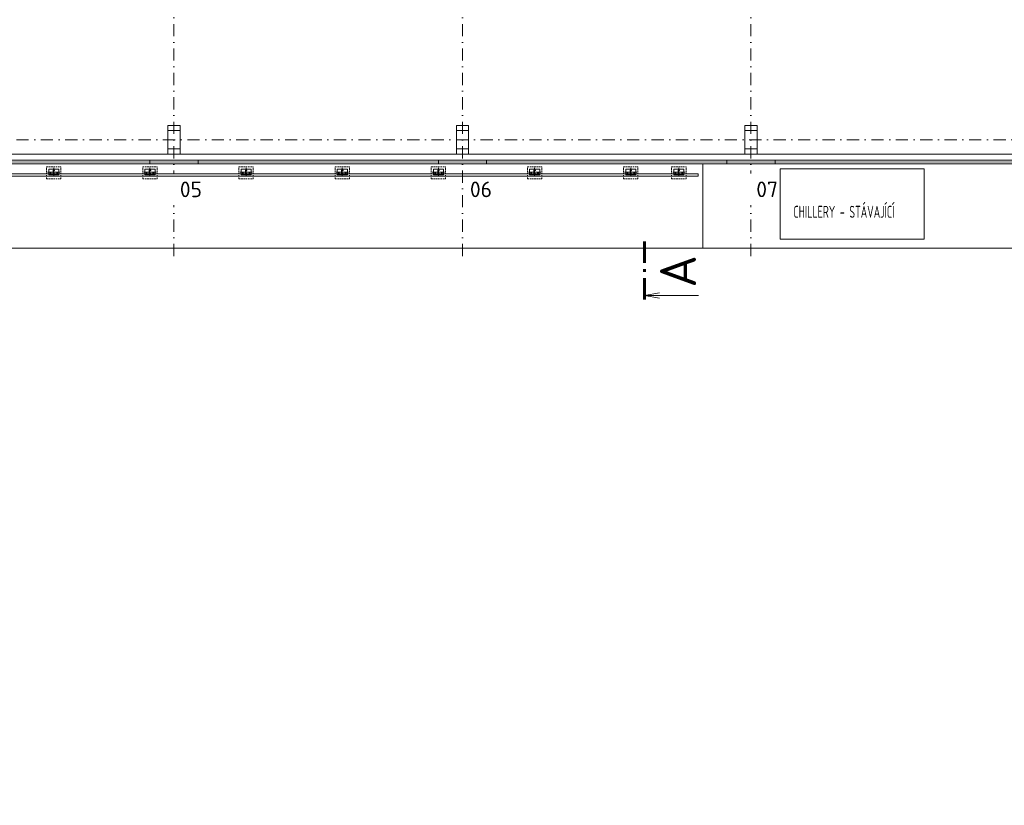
# Model space of a CAD drawing. Header units: millimetres. Extents: x -916886 to 3713765, y -2985421 to 1675785.
# Tile 15 of 256: x 851644 to 892599, y -27673 to 4993. Entities that reach past the tile are written whole.
import ezdxf
from ezdxf import colors
from ezdxf.entities.mleader import LeaderData, LeaderLine
from ezdxf.enums import TextEntityAlignment as Align
from ezdxf.math import Vec2, Vec3

# ---------------------------------------------------------------- set-up
doc = ezdxf.new("R2010")
doc.units = ezdxf.units.MM
for name, pattern in [('AM_DIN_G_W050', [13.75, 9.75, -1.5, 1, -1.5]), ('DASHDOT', [25.4, 12.7, -6.35, 0, -6.35]), ('HIDDEN', [9.525, 6.35, -3.175])]:
    doc.linetypes.add(name, pattern=pattern)
doc.layers.get('Defpoints').update_dxf_attribs({"color": 8})
doc.layers.add('A99_N_kce-pohl', color=1, linetype='Continuous', lineweight=9)
doc.layers.add('A99_N_txt-popis-50 @ 200', color=240, linetype='Continuous', lineweight=9)
doc.styles.add('A99_popis', font='isocpeur.ttf')
doc.styles.add('ad_popis 100', font='isocpeur.ttf', dxfattribs={"height": 200})
doc.styles.add('Popis', font='arial.ttf')
doc.linetypes.add('HRANICE1', pattern='A,6.35,-2.54,[133,ltypeshp.shx,S=2.54,R=0,X=-2.54,Y=0],-2.54,25.4', length=36.83)
doc.linetypes.add('IZOLACE', pattern='A,0.00254,-2.54,[134,ltypeshp.shx,S=2.54,R=0,X=-2.54,Y=0],-5.08,[134,ltypeshp.shx,S=2.54,R=180,X=2.54,Y=0],-2.54', length=10.16254)

# ---------------------------------------------------------------- blocks, each defined once
blk = doc.blocks.new('*U61')
at = {"color": 0, "linetype": 'ByBlock'}
blk.add_line((-11.27, 0), (-11.27, -11.25), dxfattribs=at)
at = {"color": 0, "linetype": 'ByBlock', "const_width": 0.63}
for points in [[(-12.15, 0), (-7.65, 0)], [(-6.39, 0), (-5.76, 0)], [(-4.5, 0), (0, 0)]]:
    blk.add_lwpolyline(points, dxfattribs=at)
at = {"color": 0, "linetype": 'ByBlock'}
blk.add_lwpolyline([(-11.82, -3.1), (-11.27, 0), (-10.72, -3.1)], dxfattribs=at)
at = {"color": 0, "linetype": 'ByBlock', "style": 'A99_popis'}
blk.add_attdef('OZNŘ_1K', (-9.63, -10.73), '', height=5, dxfattribs=at)
at = {"color": 0, "linetype": 'ByBlock', "style": 'A99_popis', "flags": 12}
blk.add_attdef('OZNŘ_2K', text='', height=5, dxfattribs=at).set_placement((444.84, -10.73), align=Align.RIGHT)
blk = doc.blocks.new('*U113')
for p, q in [((0, -140), (0, 0)), ((60, 0), (0, 0)), ((60, -3), (60, 0)), ((60, -140), (0, -140)), ((7, -119), (7, -21)), ((16, -11), (55, -8)), ((55, -132), (16, -129)), ((60, -140), (60, -137))]:
    blk.add_line(p, q)
for centre, radius, start, end in [((17, -21), 10, 94.5739, 180), ((17, -119), 10, 180, 265.4261), ((55, -3), 5, 274.5739, 0), ((55, -137), 5, 0, 85.4261)]:
    blk.add_arc(centre, radius, start, end)
at = {"layer": 'Defpoints', "color": 221, "style": 'Popis'}
blk.add_attdef('VELIKOST_PROFILU', text='', height=5, dxfattribs=at).set_placement((36, 12), align=Align.BOTTOM_LEFT)

msp = doc.modelspace()

# ---------------------------------------------------------------- linework, layer by layer
at = {"layer": 'A99_N_kce-pohl', "color": 7, "linetype": 'DASHDOT', "ltscale": 40}
msp.add_line((1003412.1, 0), (812462.5, 0), dxfattribs=at)
at = {"layer": 'A99_N_kce-pohl', "color": 7, "lineweight": 9, "ltscale": 2}
for p, q in [((869812.5, 380), (870312.5, 380)), ((869812.5, -380), (870312.5, -380))]:
    msp.add_line(p, q, dxfattribs=at)
at = {"layer": 'A99_N_kce-pohl', "color": 7}
for p, q in [((846312.5, -600), (857812.5, -600)), ((858312.5, -600), (869812.5, -600)), ((858312.5, -600), (869812.5, -600)), ((870312.5, -600), (881812.5, -600)), ((882312.5, -600), (893812.5, -600))]:
    msp.add_line(p, q, dxfattribs=at)
at = {"layer": 'A99_N_kce-pohl', "color": 7, "linetype": 'Continuous', "ltscale": 2}
for points in [[(858312.5, -600), (857812.5, -600), (857812.5, 600), (858312.5, 600)], [(870312.5, -600), (869812.5, -600), (869812.5, 600), (870312.5, 600)], [(882312.5, -600), (881812.5, -600), (881812.5, 600), (882312.5, 600)]]:
    msp.add_lwpolyline(points, close=True, dxfattribs=at)
at = {"layer": 'A99_N_kce-pohl', "color": 7, "linetype": 'Continuous', "lineweight": 20, "ltscale": 2}
for points in [[(858312.5, 600), (857812.5, 600), (857812.5, 380), (858312.5, 380)], [(870312.5, 600), (869812.5, 600), (869812.5, 380), (870312.5, 380)], [(882312.5, 600), (881812.5, 600), (881812.5, 380), (882312.5, 380)], [(858312.5, -600), (857812.5, -600), (857812.5, -380), (858312.5, -380)], [(870312.5, -600), (869812.5, -600), (869812.5, -380), (870312.5, -380)], [(882312.5, -600), (881812.5, -600), (881812.5, -380), (882312.5, -380)]]:
    msp.add_lwpolyline(points, close=True, dxfattribs=at)
at = {"layer": 'A99_N_kce-pohl', "color": 7, "ltscale": 2}
msp.add_lwpolyline([(870312.5, -600), (869812.5, -600), (869812.5, 600), (870312.5, 600)], close=True, dxfattribs=at)

# ---------------------------------------------------------------- leaders
at = {"layer": 'A99_N_txt-popis-50 @ 200', "lineweight": 9}
ml = msp.add_multileader_mtext('Standard', dxfattribs=at)
ml.set_content('\\A1;{\\C256;výměna vrat}', color=1, style='A99_popis')
ml.set_leader_properties(color=256, linetype='ByLayer', lineweight=-1)
ml.build(insert=Vec2(0, 0))
ml.multileader.update_dxf_attribs({"dogleg_length": 1, "arrow_head_size": 200, "scale": 200})
ctx = ml.context
ctx.base_point, ctx.scale, ctx.char_height, ctx.arrow_head_size, ctx.landing_gap_size, ctx.plane_origin = Vec3(300930, 4010), 200, 400, 200, 250, Vec3(303735, -5025.8)
notes = []
notes.append((ctx, [(0, (1, 1, 0), (300285, 4010), (1, 0), 645, [(0, [(299765, 4010)], 0, [])])]))
ctx.mtext.insert, ctx.mtext.width, ctx.mtext.defined_height, ctx.mtext.flow_direction = Vec3(301180, 4270), 3255, 1693.3, 5
ctx.mtext.has_bg_fill, ctx.mtext.bg_color, ctx.mtext.bg_scale_factor, ctx.mtext.bg_transparency, ctx.mtext.use_window_bg_color = 1, -1073741824, 1, 0, 1
ml = msp.add_multileader_mtext('Standard', dxfattribs=at)
ml.set_content('\\A1;{\\C256;demontáž stěnových panelů PUR, tl.40mm, včetně výplní otvorů a klempířských výrobků}', color=1, style='A99_popis')
ml.set_leader_properties(color=256, linetype='ByLayer', lineweight=-1)
ml.build(insert=Vec2(0, 0))
ml.multileader.update_dxf_attribs({"dogleg_length": 1, "arrow_head_size": 300, "scale": 200})
ctx = ml.context
ctx.base_point, ctx.scale, ctx.char_height, ctx.arrow_head_size, ctx.landing_gap_size, ctx.plane_origin = Vec3(301405, -3355), 200, 500, 300, 250, Vec3(314625, -10211)
notes.append((ctx, [(1, (1, 1, 0), (317590, -3355), (-1, 0), 585, [(0, [(317590, -890)], 0, [])])]))
ctx.mtext.insert, ctx.mtext.width, ctx.mtext.flow_direction = Vec3(301655, -3030), 15225, 5
ctx.mtext.has_bg_fill, ctx.mtext.bg_color, ctx.mtext.bg_scale_factor, ctx.mtext.bg_transparency, ctx.mtext.use_window_bg_color = 1, -1073741824, 1, 0, 1
ml = msp.add_multileader_mtext('Standard', dxfattribs=at)
ml.set_content('\\A1;{\\C256;demontáž oplocení}', color=1, style='A99_popis')
ml.set_leader_properties(color=256, linetype='ByLayer', lineweight=-1)
ml.build(insert=Vec2(0, 0))
ml.multileader.update_dxf_attribs({"dogleg_length": 1, "arrow_head_size": 300, "scale": 200})
ctx = ml.context
ctx.base_point, ctx.scale, ctx.char_height, ctx.arrow_head_size, ctx.landing_gap_size, ctx.plane_origin = Vec3(403660, -5325), 200, 500, 300, 250, Vec3(407330, -12791)
notes.append((ctx, [(1, (1, 1, 0), (410295, -5325), (-1, 0), 585, [(0, [(410295, -4500)], 0, [])])]))
ctx.mtext.insert, ctx.mtext.width, ctx.mtext.defined_height, ctx.mtext.flow_direction = Vec3(403910, -5000), 5760, 2293.3, 5
ctx.mtext.has_bg_fill, ctx.mtext.bg_color, ctx.mtext.bg_scale_factor, ctx.mtext.bg_transparency, ctx.mtext.use_window_bg_color = 1, -1073741824, 1, 0, 1
ml = msp.add_multileader_mtext('Standard', dxfattribs=at)
ml.set_content('\\A1;{\\C256;demontáž pásového světlíku}', color=1, style='A99_popis')
ml.set_leader_properties(color=256, linetype='ByLayer', lineweight=-1)
ml.build(insert=Vec2(0, 0))
ml.multileader.update_dxf_attribs({"dogleg_length": 1, "arrow_head_size": 300, "scale": 200})
ctx = ml.context
ctx.base_point, ctx.scale, ctx.char_height, ctx.arrow_head_size, ctx.landing_gap_size, ctx.plane_origin = Vec3(315100, -25825), 200, 400, 300, 250, Vec3(317905, -33611.2)
notes.append((ctx, [(0, (1, 1, 0), (314455, -25825), (1, 0), 645, [(0, [(314455, -27672.6)], 0, [])])]))
ctx.mtext.insert, ctx.mtext.width, ctx.mtext.defined_height, ctx.mtext.flow_direction = Vec3(315350, -25565), 7477.425, 1693.3, 5
ctx.mtext.has_bg_fill, ctx.mtext.bg_color, ctx.mtext.bg_scale_factor, ctx.mtext.bg_transparency, ctx.mtext.use_window_bg_color = 1, -1073741824, 1, 0, 1
for ctx, leaders in notes:
    for number, flags, end, landing, length, lines in leaders:
        leader = LeaderData()
        leader.index, (leader.has_last_leader_line, leader.has_dogleg_vector, leader.attachment_direction) = number, flags
        leader.last_leader_point, leader.dogleg_vector, leader.dogleg_length = Vec3(end), Vec3(landing), length
        for number, points, colour, breaks in lines:
            line = LeaderLine()
            line.index, line.vertices, line.color, line.breaks = number, Vec3.list(points), colors.encode_raw_color(colour), breaks
            leader.lines.append(line)
        ctx.leaders.append(leader)

# ---------------------------------------------------------------- next in the draw order: leaders
ml = msp.add_multileader_mtext('Standard', dxfattribs=at)
ml.set_content('\\A1;{\\C256;demontáž stěnových panelů PUR, tl.40mm, včetně výplní otvorů a klempířských výrobků}', color=1, style='A99_popis')
ml.set_leader_properties(color=256, linetype='ByLayer', lineweight=-1)
ml.build(insert=Vec2(0, 0))
ml.multileader.update_dxf_attribs({"dogleg_length": 1, "arrow_head_size": 300, "scale": 200})
ctx = ml.context
ctx.base_point, ctx.scale, ctx.char_height, ctx.arrow_head_size, ctx.landing_gap_size, ctx.plane_origin = Vec3(394110, -2745), 200, 500, 300, 250, Vec3(407330, -10211)
notes = []
notes.append((ctx, [(1, (1, 1, 0), (410295, -2745), (-1, 0), 585, [(0, [(410295, -890)], 0, [])])]))
ctx.mtext.insert, ctx.mtext.width, ctx.mtext.defined_height, ctx.mtext.flow_direction = Vec3(394360, -2420), 15225, 2293.3, 5
ctx.mtext.has_bg_fill, ctx.mtext.bg_color, ctx.mtext.bg_scale_factor, ctx.mtext.bg_transparency, ctx.mtext.use_window_bg_color = 1, -1073741824, 1, 0, 1
for ctx, leaders in notes:
    for number, flags, end, landing, length, lines in leaders:
        leader = LeaderData()
        leader.index, (leader.has_last_leader_line, leader.has_dogleg_vector, leader.attachment_direction) = number, flags
        leader.last_leader_point, leader.dogleg_vector, leader.dogleg_length = Vec3(end), Vec3(landing), length
        for number, points, colour, breaks in lines:
            line = LeaderLine()
            line.index, line.vertices, line.color, line.breaks = number, Vec3.list(points), colors.encode_raw_color(colour), breaks
            leader.lines.append(line)
        ctx.leaders.append(leader)

# ---------------------------------------------------------------- next in the draw order: linework, layer by layer
at = {"layer": 'A99_N_kce-pohl', "color": 7, "linetype": 'DASHDOT', "ltscale": 40}
for p, q in [((858062.5, 139955), (858062.5, -5085)), ((870062.5, 139955), (870062.5, -5085)), ((882062.5, 139955), (882062.5, -5085))]:
    msp.add_line(p, q, dxfattribs=at)
at = {"layer": 'A99_N_kce-pohl', "color": 7, "linetype": 'Continuous'}
for p, q in [((857062.5, -850), (857062.5, -1000)), ((859062.5, -850), (859062.5, -1000)), ((869062.5, -850), (869062.5, -1000)), ((871062.5, -850), (871062.5, -1000)), ((881062.5, -850), (881062.5, -1000)), ((883062.5, -850), (883062.5, -1000))]:
    msp.add_line(p, q, dxfattribs=at)
at = {"layer": 'A99_N_kce-pohl', "color": 7, "linetype": 'IZOLACE', "lineweight": 0, "ltscale": 6}
msp.add_lwpolyline([(954930, -922.5), (815432.5, -925)], dxfattribs=at)
at = {"layer": 'A99_N_kce-pohl', "color": 7, "linetype": 'Continuous'}
for points in [[(857062.5, -850), (847062.5, -850)], [(857062.5, -1000), (847062.5, -1000)], [(857062.5, -850), (859062.5, -850)], [(857062.5, -1000), (859062.5, -1000)], [(869062.5, -850), (859062.5, -850)], [(869062.5, -1000), (859062.5, -1000)], [(869062.5, -850), (871062.5, -850)], [(869062.5, -1000), (871062.5, -1000)], [(881062.5, -850), (871062.5, -850)], [(881062.5, -1000), (871062.5, -1000)], [(881062.5, -850), (883062.5, -850)], [(881062.5, -1000), (883062.5, -1000)], [(893062.5, -850), (883062.5, -850)], [(893062.5, -1000), (883062.5, -1000)]]:
    msp.add_lwpolyline(points, dxfattribs=at)
at = {"layer": 'A99_N_kce-pohl', "color": 7, "linetype": 'HIDDEN', "lineweight": 5, "ltscale": 10}
for points in [[(852762.5, -1127), (853362.5, -1127)], [(852762.5, -1627), (852762.5, -1127)], [(853362.5, -1627), (853362.5, -1127)], [(856762.5, -1127), (857362.5, -1127)], [(856762.5, -1627), (856762.5, -1127)], [(857362.5, -1627), (857362.5, -1127)], [(860762.5, -1127), (861362.5, -1127)], [(860762.5, -1627), (860762.5, -1127)], [(861362.5, -1627), (861362.5, -1127)], [(864762.5, -1127), (865362.5, -1127)], [(864762.5, -1627), (864762.5, -1127)], [(865362.5, -1627), (865362.5, -1127)], [(868762.5, -1127), (869362.5, -1127)], [(868762.5, -1627), (868762.5, -1127)], [(869362.5, -1627), (869362.5, -1127)], [(872762.5, -1127), (873362.5, -1127)], [(872762.5, -1627), (872762.5, -1127)], [(873362.5, -1627), (873362.5, -1127)], [(876762.5, -1127), (877362.5, -1127)], [(876762.5, -1627), (876762.5, -1127)], [(877362.5, -1627), (877362.5, -1127)], [(878762.5, -1127), (879362.5, -1127)], [(878762.5, -1627), (878762.5, -1127)], [(879362.5, -1627), (879362.5, -1127)], [(852762.5, -1627), (853362.5, -1627)], [(856762.5, -1627), (857362.5, -1627)], [(860762.5, -1627), (861362.5, -1627)], [(864762.5, -1627), (865362.5, -1627)], [(868762.5, -1627), (869362.5, -1627)], [(872762.5, -1627), (873362.5, -1627)], [(876762.5, -1627), (877362.5, -1627)], [(878762.5, -1627), (879362.5, -1627)]]:
    msp.add_lwpolyline(points, dxfattribs=at)
at = {"layer": 'A99_N_kce-pohl', "color": 7, "linetype": 'Continuous', "lineweight": 5}
for points in [[(852852.5, -1340), (852852.5, -1460), (853272.5, -1460), (853272.5, -1220), (852852.5, -1220)], [(856852.5, -1340), (856852.5, -1460), (857272.5, -1460), (857272.5, -1220), (856852.5, -1220)], [(860852.5, -1340), (860852.5, -1460), (861272.5, -1460), (861272.5, -1220), (860852.5, -1220)], [(864852.5, -1340), (864852.5, -1460), (865272.5, -1460), (865272.5, -1220), (864852.5, -1220)], [(868852.5, -1340), (868852.5, -1460), (869272.5, -1460), (869272.5, -1220), (868852.5, -1220)], [(872852.5, -1340), (872852.5, -1460), (873272.5, -1460), (873272.5, -1220), (872852.5, -1220)], [(876852.5, -1340), (876852.5, -1460), (877272.5, -1460), (877272.5, -1220), (876852.5, -1220)], [(878852.5, -1340), (878852.5, -1460), (879272.5, -1460), (879272.5, -1220), (878852.5, -1220)]]:
    msp.add_lwpolyline(points, close=True, dxfattribs=at)
at = {"layer": 'A99_N_kce-pohl', "color": 7, "linetype": 'AM_DIN_G_W050', "lineweight": 0, "ltscale": 2}
for points in [[(853062.5, -1507.5), (853062.5, -1172.5)], [(857062.5, -1507.5), (857062.5, -1172.5)], [(861062.5, -1507.5), (861062.5, -1172.5)], [(865062.5, -1507.5), (865062.5, -1172.5)], [(869062.5, -1507.5), (869062.5, -1172.5)], [(873062.5, -1507.5), (873062.5, -1172.5)], [(877062.5, -1507.5), (877062.5, -1172.5)], [(879062.5, -1507.5), (879062.5, -1172.5)], [(853318, -1340), (852807, -1340)], [(852895, -1380.2), (852950, -1380.2)], [(852922.5, -1431.4), (852922.5, -1328.9)], [(853230, -1380.2), (853175, -1380.2)], [(853202.5, -1431.4), (853202.5, -1328.9)], [(857318, -1340), (856807, -1340)], [(856895, -1380.2), (856950, -1380.2)], [(856922.5, -1431.4), (856922.5, -1328.9)], [(857230, -1380.2), (857175, -1380.2)], [(857202.5, -1431.4), (857202.5, -1328.9)], [(861318, -1340), (860807, -1340)], [(860895, -1380.2), (860950, -1380.2)], [(860922.5, -1431.4), (860922.5, -1328.9)], [(861230, -1380.2), (861175, -1380.2)], [(861202.5, -1431.4), (861202.5, -1328.9)], [(865318, -1340), (864807, -1340)], [(864895, -1380.2), (864950, -1380.2)], [(864922.5, -1431.4), (864922.5, -1328.9)], [(865230, -1380.2), (865175, -1380.2)], [(865202.5, -1431.4), (865202.5, -1328.9)], [(869318, -1340), (868807, -1340)], [(868895, -1380.2), (868950, -1380.2)], [(868922.5, -1431.4), (868922.5, -1328.9)], [(869230, -1380.2), (869175, -1380.2)], [(869202.5, -1431.4), (869202.5, -1328.9)], [(873318, -1340), (872807, -1340)], [(872895, -1380.2), (872950, -1380.2)], [(872922.5, -1431.4), (872922.5, -1328.9)], [(873230, -1380.2), (873175, -1380.2)], [(873202.5, -1431.4), (873202.5, -1328.9)], [(877318, -1340), (876807, -1340)], [(876895, -1380.2), (876950, -1380.2)], [(876922.5, -1431.4), (876922.5, -1328.9)], [(877230, -1380.2), (877175, -1380.2)], [(877202.5, -1431.4), (877202.5, -1328.9)], [(879318, -1340), (878807, -1340)], [(878895, -1380.2), (878950, -1380.2)], [(878922.5, -1431.4), (878922.5, -1328.9)], [(879230, -1380.2), (879175, -1380.2)], [(879202.5, -1431.4), (879202.5, -1328.9)]]:
    msp.add_lwpolyline(points, dxfattribs=at)
at = {"layer": 'A99_N_kce-pohl', "color": 7, "linetype": 'Continuous', "lineweight": 0}
for points in [[(852906.5, -1391), (852906.5, -1369.1)], [(852938.5, -1391), (852938.5, -1369.1)], [(853186.5, -1391), (853186.5, -1369.1)], [(853218.5, -1391), (853218.5, -1369.1)], [(856906.5, -1391), (856906.5, -1369.1)], [(856938.5, -1391), (856938.5, -1369.1)], [(857186.5, -1391), (857186.5, -1369.1)], [(857218.5, -1391), (857218.5, -1369.1)], [(860906.5, -1391), (860906.5, -1369.1)], [(860938.5, -1391), (860938.5, -1369.1)], [(861186.5, -1391), (861186.5, -1369.1)], [(861218.5, -1391), (861218.5, -1369.1)], [(864906.5, -1391), (864906.5, -1369.1)], [(864938.5, -1391), (864938.5, -1369.1)], [(865186.5, -1391), (865186.5, -1369.1)], [(865218.5, -1391), (865218.5, -1369.1)], [(868906.5, -1391), (868906.5, -1369.1)], [(868938.5, -1391), (868938.5, -1369.1)], [(869186.5, -1391), (869186.5, -1369.1)], [(869218.5, -1391), (869218.5, -1369.1)], [(872906.5, -1391), (872906.5, -1369.1)], [(872938.5, -1391), (872938.5, -1369.1)], [(873186.5, -1391), (873186.5, -1369.1)], [(873218.5, -1391), (873218.5, -1369.1)], [(876906.5, -1391), (876906.5, -1369.1)], [(876938.5, -1391), (876938.5, -1369.1)], [(877186.5, -1391), (877186.5, -1369.1)], [(877218.5, -1391), (877218.5, -1369.1)], [(878906.5, -1391), (878906.5, -1369.1)], [(878938.5, -1391), (878938.5, -1369.1)], [(879186.5, -1391), (879186.5, -1369.1)], [(879218.5, -1391), (879218.5, -1369.1)]]:
    msp.add_lwpolyline(points, dxfattribs=at)
at = {"layer": 'A99_N_kce-pohl', "color": 7, "linetype": 'Continuous', "lineweight": 5, "ltscale": 0.5}
msp.add_lwpolyline([(879862, -1510), (879862, -1410)], dxfattribs=at)
at = {"layer": 'A99_N_kce-pohl', "color": 7, "linetype": 'Continuous', "lineweight": 0}
for centre, start, end in [((852922.5, -1369), 359.60769, 180.39231), ((852922.5, -1391.3), 178.90709, 1.09291), ((853202.5, -1369), 359.60769, 180.39231), ((853202.5, -1391.3), 178.90709, 1.09291), ((856922.5, -1369), 359.60769, 180.39231), ((856922.5, -1391.3), 178.90709, 1.09291), ((857202.5, -1369), 359.60769, 180.39231), ((857202.5, -1391.3), 178.90709, 1.09291), ((860922.5, -1369), 359.60769, 180.39231), ((860922.5, -1391.3), 178.90709, 1.09291), ((861202.5, -1369), 359.60769, 180.39231), ((861202.5, -1391.3), 178.90709, 1.09291), ((864922.5, -1369), 359.60769, 180.39231), ((864922.5, -1391.3), 178.90709, 1.09291), ((865202.5, -1369), 359.60769, 180.39231), ((865202.5, -1391.3), 178.90709, 1.09291), ((868922.5, -1369), 359.60769, 180.39231), ((868922.5, -1391.3), 178.90709, 1.09291), ((869202.5, -1369), 359.60769, 180.39231), ((869202.5, -1391.3), 178.90709, 1.09291), ((872922.5, -1369), 359.60769, 180.39231), ((872922.5, -1391.3), 178.90709, 1.09291), ((873202.5, -1369), 359.60769, 180.39231), ((873202.5, -1391.3), 178.90709, 1.09291), ((876922.5, -1369), 359.60769, 180.39231), ((876922.5, -1391.3), 178.90709, 1.09291), ((877202.5, -1369), 359.60769, 180.39231), ((877202.5, -1391.3), 178.90709, 1.09291), ((878922.5, -1369), 359.60769, 180.39231), ((878922.5, -1391.3), 178.90709, 1.09291), ((879202.5, -1369), 359.60769, 180.39231), ((879202.5, -1391.3), 178.90709, 1.09291)]:
    msp.add_arc(centre, 16, start, end, dxfattribs=at)

# ---------------------------------------------------------------- next in the draw order: block references
at = {"layer": 'A99_N_kce-pohl', "color": 7}
ref = msp.add_blockref('*U61', (877630, -4220), dxfattribs=dict(at, xscale=200, yscale=200, zscale=200, rotation=90))
ref.add_attrib('OZNŘ_1K', 'A', (879776, -6146.5), dxfattribs={"layer": '0', "color": 0, "linetype": 'ByBlock', "height": 1500, "rotation": 90, "style": 'A99_popis'})
at = {"layer": 'A99_N_kce-pohl', "color": 7, "lineweight": 0}
for p in [(853032.5, -1270), (857032.5, -1270), (861032.5, -1270), (865032.5, -1270), (869032.5, -1270), (873032.5, -1270), (877032.5, -1270), (879032.5, -1270)]:
    msp.add_blockref('*U113', p, dxfattribs=at).add_auto_attribs({'VELIKOST_PROFILU': 'U140'})

# ---------------------------------------------------------------- next in the draw order: texts
at = {"layer": 'A99_N_kce-pohl', "color": 7, "lineweight": 5, "ltscale": 5, "style": 'A99_popis', "width": 0.6}
msp.add_text('CHILLERY - STÁVAJÍCÍ', height=500, dxfattribs=at).set_placement((883830.1, -3245.5))
at = {"layer": 'A99_N_kce-pohl', "color": 7, "lineweight": 0, "insert": (870372.5, -1737.5), "char_height": 650, "attachment_point": 1, "style": 'ad_popis 100'}
msp.add_mtext_dynamic_manual_height_columns('06', width=832.5, gutter_width=1000, heights=[0], dxfattribs=at)

# ---------------------------------------------------------------- next in the draw order: texts
at = {"layer": 'A99_N_kce-pohl', "color": 7, "lineweight": 0, "char_height": 650, "attachment_point": 1, "style": 'ad_popis 100', "bg_fill": 2}
for s, insert in [('05', (858307.6, -1737.5)), ('07', (882282.5, -1737.5))]:
    msp.add_mtext_dynamic_manual_height_columns(s, width=832.5, gutter_width=1000, heights=[0], dxfattribs=dict(at, insert=insert))

# ---------------------------------------------------------------- next in the draw order: linework, layer by layer
at = {"layer": 'A99_N_kce-pohl', "color": 7, "linetype": 'Continuous', "lineweight": 0, "ltscale": 0.5}
msp.add_lwpolyline([(815412.5, -1000), (815412.5, -4500), (880062.5, -4500)], dxfattribs=at)
at = {"layer": 'A99_N_kce-pohl', "color": 7, "linetype": 'Continuous', "lineweight": 5, "ltscale": 0.5}
for points in [[(815412.5, -1110), (815563.6, -1510), (879862, -1510)], [(815506, -1074.7), (815632.7, -1410), (879862, -1410)]]:
    msp.add_lwpolyline(points, dxfattribs=at)
at = {"layer": 'A99_N_kce-pohl', "color": 7, "linetype": 'HRANICE1', "lineweight": 13, "ltscale": 10}
msp.add_lwpolyline([(880062.5, -1000), (880062.5, -4500), (953552.5, -4500), (953552.5, -1000)], dxfattribs=at)
at = {"layer": 'A99_N_kce-pohl', "color": 7, "linetype": 'Continuous', "lineweight": 5, "ltscale": 100}
msp.add_lwpolyline([(883272.5, -1205.2), (883272.5, -4127.5), (889270.1, -4127.5), (889270.1, -1205.2)], close=True, dxfattribs=at)

doc.saveas('drawing.dxf')
